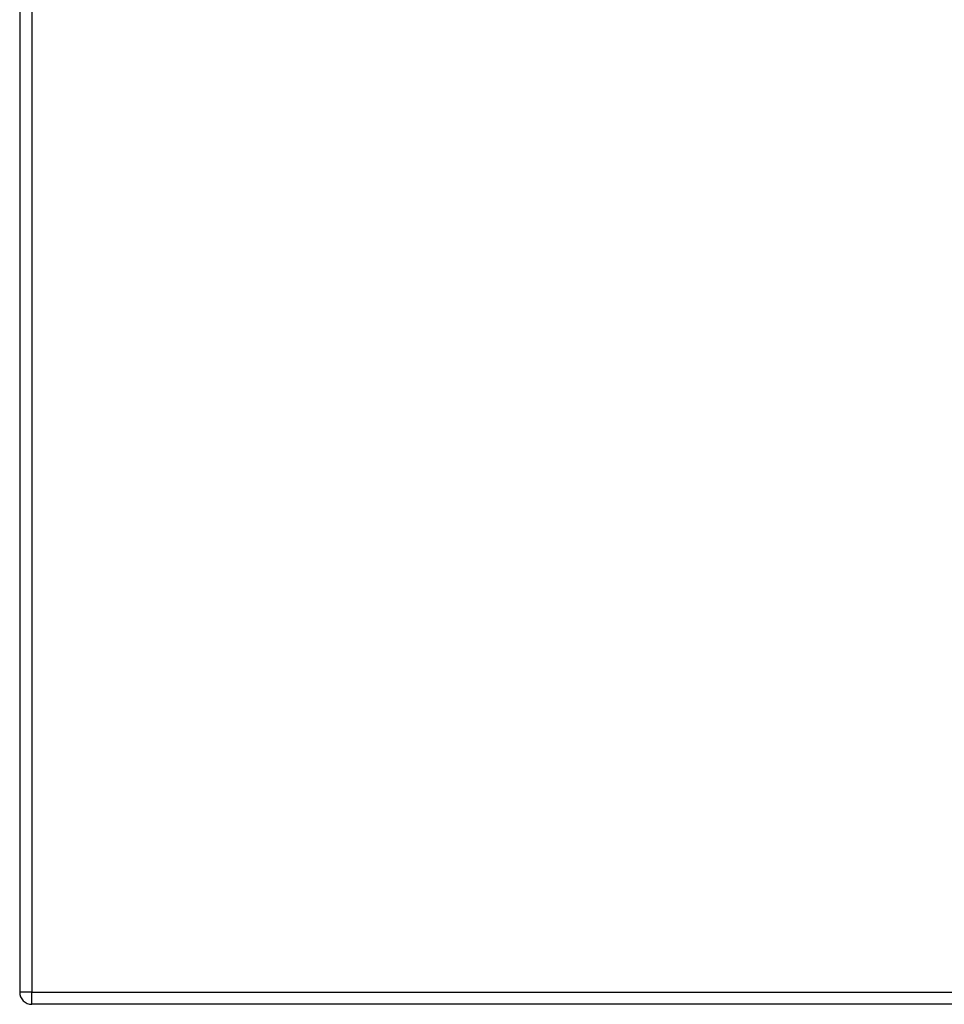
# Model space of a CAD drawing. Header units: inches. Extents: x 11 to 342, y 26 to 169.
# Tile 125 of 204: x 111.19 to 118.64, y 83.54 to 91.48. Entities that reach past the tile are written whole.
import ezdxf

# ---------------------------------------------------------------- set-up
doc = ezdxf.new("R2010")
doc.units = ezdxf.units.IN
doc.header["$MEASUREMENT"] = 0
doc.layers.add('Visible Edges(ANSI)', color=7, linetype='Continuous', lineweight=25)
doc.layers.add('Visible Tangent Edges(ANSI)', color=7, linetype='Continuous', lineweight=25)

msp = doc.modelspace()

# ---------------------------------------------------------------- linework, layer by layer
at = {"layer": 'Visible Edges(ANSI)'}
for p, q in [((111.1878, 113.3629), (111.1878, 83.6429)), ((182.8918, 83.5439), (111.2868, 83.5439))]:
    msp.add_line(p, q, dxfattribs=at)
msp.add_arc((111.2868, 83.6429), 0.099, 180, 270, dxfattribs=at)
at = {"layer": 'Visible Tangent Edges(ANSI)'}
for p, q in [((111.2868, 113.3629), (111.2868, 83.6429)), ((111.2868, 83.6429), (111.1878, 83.6429)), ((111.2868, 83.5439), (111.2868, 83.6429)), ((111.2868, 83.6429), (182.8918, 83.6429))]:
    msp.add_line(p, q, dxfattribs=at)

doc.saveas('drawing.dxf')
